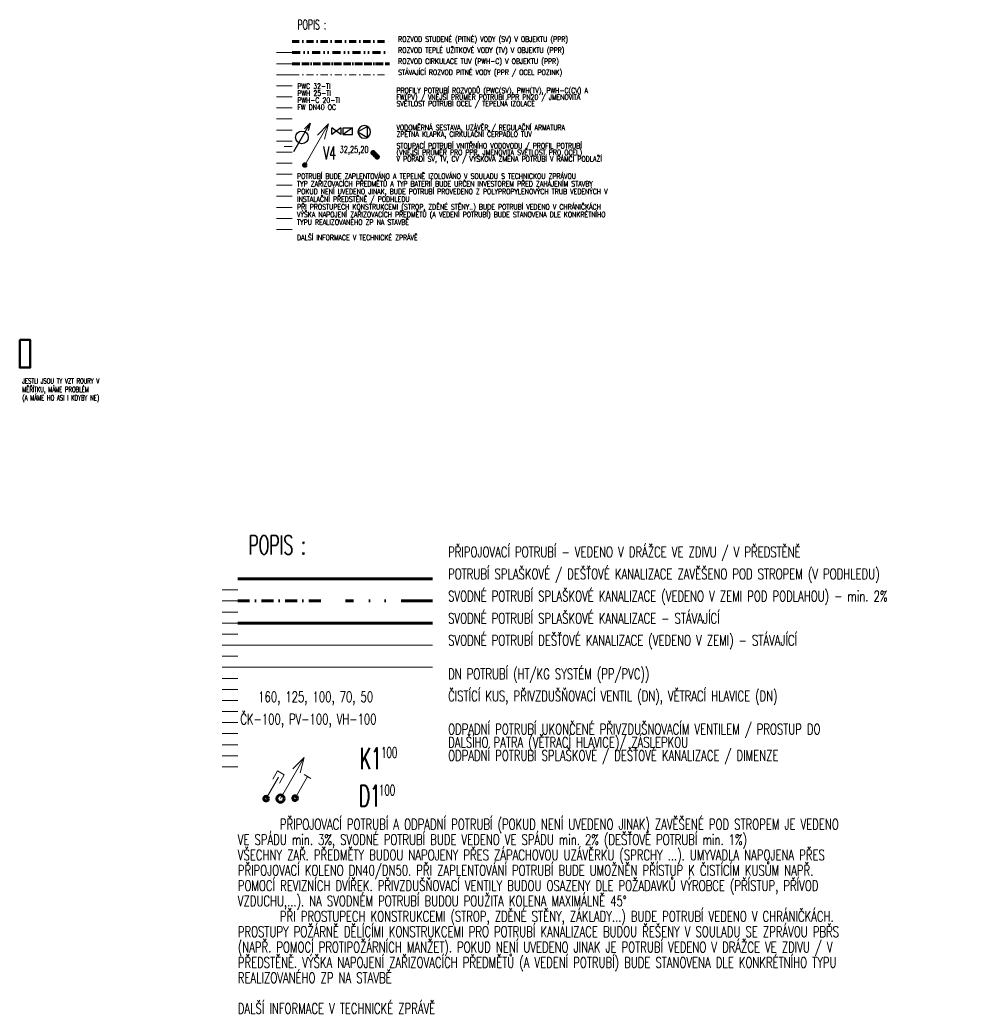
# Model space of a CAD drawing. Header units: millimetres. Extents: x -1254123 to -427507, y -785337 to -378997.
# Tile 32 of 33: x -467077 to -449078, y -452046 to -433341. Entities that reach past the tile are written whole.
import ezdxf

# ---------------------------------------------------------------- set-up
doc = ezdxf.new("R2010")
doc.units = ezdxf.units.MM
doc.header["$LTSCALE"] = 300
for name, pattern in [('ACAD_ISO11W100', [33, 12, -3, 12, -3, 0, -3]), ('DASHDOT', [1, 0.5, -0.25, 0, -0.25]), ('DIVIDE', [31.75, 12.7, -6.35, 0, -6.35, 0, -6.35]), ('DIVIDE2', [0.625, 0.25, -0.125, 0, -0.125, 0, -0.125])]:
    doc.linetypes.add(name, pattern=pattern)
doc.layers.get('0').update_dxf_attribs({"lineweight": 9})
doc.layers.add('___DEF', color=211, linetype='Continuous', lineweight=9, plot=False)
for name, color, linetype, lineweight in [('ZTI-G-popis', 50, 'Continuous', 18), ('ZTI-K-popis', 80, 'Continuous', 15), ('ZTI-KD-popis', 81, 'Continuous', 15), ('ZTI-KD-popis velký', 85, 'Continuous', 60), ('ZTI-KD-potrubí SVODNÉ', 56, 'Kanalizace dešťová', 60), ('ZTI-KD-potrubí ZÁVĚS', 63, 'DIVIDE2', 60), ('ZTI-KS-popis', 80, 'Continuous', 15), ('ZTI-KS-popis velký', 84, 'Continuous', 60), ('ZTI-KS-potrubí ODPAD', 66, 'Continuous', 60), ('ZTI-KS-potrubí PŘIPOJ', 76, 'Continuous', 60), ('ZTI-KS-potrubí SVODNÉ', 46, 'Kanalizace splašková', 60), ('ZTI-KS-potrubí ZÁVĚS', 62, 'DASHDOT', 60), ('ZTI-KS-šipky', 54, 'Continuous', 18), ('ZTI-PLYN 20kPa', 30, 'Plyn_rozvod', 50), ('ZTI-V-CV', 220, 'ACAD_ISO11W100', 60), ('ZTI-V-CV-stoupačka - potrubí', 220, 'Continuous', 80), ('ZTI-V-other', 150, 'Continuous', 30), ('ZTI-V-popis', 151, 'Continuous', 15), ('ZTI-V-popis velký', 154, 'Continuous', 60), ('ZTI-V-SV', 170, 'DASHDOT', 60), ('ZTI-V-SV-stoupačka - potrubí', 170, 'Continuous', 80), ('ZTI-V-TV', 10, 'DIVIDE', 60), ('ZTI-V-TV-stoupačka - potrubí', 10, 'Continuous', 80), ('ZTI-V-šipky', 152, 'Continuous', 18)]:
    doc.layers.add(name, color=color, linetype=linetype, lineweight=lineweight)
doc.styles.add('simplex6', font='simplex.shx', dxfattribs={"width": 0.6})
doc.linetypes.add('Kanalizace dešťová', pattern='A,7,-3,7,-3,[7,site.shx,S=1,R=0,X=0,Y=0],-10', length=30)
doc.linetypes.add('Kanalizace splašková', pattern='A,7,-3,7,-3,[8,site.shx,S=1,R=0,X=0,Y=0],-10', length=30)
doc.linetypes.add('Plyn_rozvod', pattern='A,35,-15,[127,cadkon.shx,S=5,R=0,X=0,Y=0],-15', length=65)

# ---------------------------------------------------------------- blocks, each defined once
blk = doc.blocks.new('sipka')
for p, q in [((0, 0), (450, 779)), ((450, 779), (238, 567)), ((450, 779), (372, 490))]:
    blk.add_line(p, q)
blk = doc.blocks.new('privzdusnovaci_ventil')
for p, q in [((0, 0), (236, 409)), ((216, 525), (126, 369)), ((216, 525), (346, 450)), ((346, 450), (256, 294))]:
    blk.add_line(p, q)
blk = doc.blocks.new('zaslepka')
for p, q in [((0, 0), (236, 409)), ((171, 447), (301, 372))]:
    blk.add_line(p, q)
blk = doc.blocks.new('VODOMĚR')
for p, q in [((-156, -270), (156, 270)), ((156, 270), (50, 164)), ((156, 270), (117, 125))]:
    blk.add_line(p, q)
blk.add_circle((0, 0), 120)
blk = doc.blocks.new('čerpadlo')
at = {"lineweight": 30}
for p, q in [((0, -100), (-87, 50)), ((-87, 50), (87, 50)), ((87, 50), (0, -100))]:
    blk.add_line(p, q, dxfattribs=at)
blk.add_circle((0, 0), 100, dxfattribs=at)
blk = doc.blocks.new('ventil')
for p, q in [((62, 87), (-63, 87)), ((-63, -88), (62, 87)), ((62, -88), (-63, 87)), ((-63, -88), (62, -88))]:
    blk.add_line(p, q)

msp = doc.modelspace()

# ---------------------------------------------------------------- linework, layer by layer
at = {"layer": '___DEF'}
for p, q in [((-461901, -433967), (-462201, -433967)), ((-461901, -434177), (-462201, -434177)), ((-461901, -434387), (-462201, -434387)), ((-461901, -434597), (-462201, -434597)), ((-461901, -434807), (-462201, -434807)), ((-461901, -435017), (-462201, -435017)), ((-461901, -435227), (-462201, -435227)), ((-461901, -435437), (-462201, -435437)), ((-461901, -435647), (-462201, -435647)), ((-461901, -435752), (-462051, -435752)), ((-461901, -435857), (-462201, -435857)), ((-461901, -435857), (-462051, -435857)), ((-461901, -436067), (-462201, -436067)), ((-461901, -436277), (-462201, -436277)), ((-461901, -436487), (-462201, -436487)), ((-461901, -436697), (-462201, -436697)), ((-461901, -436907), (-462201, -436907)), ((-461901, -437117), (-462201, -437117)), ((-461901, -437327), (-462201, -437327)), ((-462934, -444174), (-463234, -444174)), ((-462934, -444384), (-463234, -444384)), ((-462934, -444594), (-463234, -444594)), ((-462934, -444804), (-463234, -444804)), ((-462934, -445014), (-463234, -445014)), ((-462934, -445224), (-463234, -445224)), ((-462934, -445434), (-463234, -445434)), ((-462934, -445644), (-463234, -445644)), ((-462934, -445854), (-463234, -445854)), ((-462934, -446064), (-463234, -446064)), ((-462934, -446274), (-463234, -446274)), ((-462934, -446484), (-463234, -446484)), ((-462934, -446694), (-463234, -446694)), ((-462934, -446904), (-463234, -446904)), ((-462934, -447114), (-463234, -447114)), ((-462934, -447324), (-463234, -447324)), ((-462934, -447534), (-463234, -447534))]:
    msp.add_line(p, q, dxfattribs=at)
at = {"layer": 'ZTI-KD-potrubí SVODNÉ', "lineweight": 9, "ltscale": 0.4}
msp.add_line((-462934, -445644), (-459234, -445644), dxfattribs=at)
at = {"layer": 'ZTI-KD-potrubí ZÁVĚS', "ltscale": 8}
msp.add_line((-459234, -444384), (-460888, -444384), dxfattribs=at)
at = {"layer": 'ZTI-KS-potrubí ODPAD'}
for centre, radius in [((-462397, -448139), 45), ((-462124, -448139), 70), ((-461847, -448130), 45)]:
    msp.add_circle(centre, radius, dxfattribs=at)
at = {"layer": 'ZTI-KS-potrubí PŘIPOJ', "ltscale": 20}
msp.add_line((-462934, -443964), (-459234, -443964), dxfattribs=at)
at = {"layer": 'ZTI-KS-potrubí SVODNÉ', "ltscale": 0.2}
msp.add_line((-462934, -444804), (-459234, -444804), dxfattribs=at)
at = {"layer": 'ZTI-KS-potrubí SVODNÉ', "lineweight": 9, "ltscale": 0.4}
msp.add_line((-462934, -445224), (-459234, -445224), dxfattribs=at)
at = {"layer": 'ZTI-KS-potrubí ZÁVĚS', "ltscale": 1.5}
msp.add_line((-462934, -444384), (-461280, -444384), dxfattribs=at)
at = {"layer": 'ZTI-PLYN 20kPa', "ltscale": 30, "elevation": 306}
msp.add_lwpolyline([(-467077, -439426), (-466877, -439426), (-466877, -439951), (-467077, -439951)], close=True, dxfattribs=at)
at = {"layer": 'ZTI-V-CV', "ltscale": 0.04}
msp.add_line((-461901, -434177), (-460051, -434177), dxfattribs=at)
at = {"layer": 'ZTI-V-other'}
msp.add_lwpolyline([(-460930, -435521), (-460755, -435521), (-460755, -435396), (-460930, -435521), (-460930, -435396), (-460755, -435396)], dxfattribs=at)
at = {"layer": 'ZTI-V-SV', "ltscale": 0.9}
msp.add_line((-461901, -433757), (-460051, -433757), dxfattribs=at)
at = {"layer": 'ZTI-V-SV', "lineweight": 15, "ltscale": 0.9}
msp.add_line((-461901, -434387), (-460051, -434387), dxfattribs=at)
at = {"layer": 'ZTI-V-SV-stoupačka - potrubí', "ltscale": 25}
msp.add_circle((-461661, -436102), 18, dxfattribs=at)
at = {"layer": 'ZTI-V-TV', "ltscale": 0.04}
msp.add_line((-461901, -433967), (-460051, -433967), dxfattribs=at)

# ---------------------------------------------------------------- block references
at = {"layer": 'ZTI-KS-šipky'}
for name, p in [('sipka', (-462124, -448139)), ('privzdusnovaci_ventil', (-462397, -448139)), ('zaslepka', (-461847, -448130))]:
    msp.add_blockref(name, p, dxfattribs=at)
at = {"layer": 'ZTI-V-other'}
msp.add_blockref('VODOMĚR', (-461717, -435578), dxfattribs=at)
at = {"layer": 'ZTI-V-other', "xscale": -1, "rotation": 90}
msp.add_blockref('ventil', (-461063, -435458), dxfattribs=at)
at = {"layer": 'ZTI-V-other', "xscale": -1.200000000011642, "yscale": 1.200000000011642, "zscale": 1.2, "rotation": 270}
msp.add_blockref('čerpadlo', (-460532, -435472), dxfattribs=at)

# ---------------------------------------------------------------- texts
at = {"layer": 'ZTI-G-popis', "insert": (-467028, -440155, 1), "char_height": 100, "width": 1406.71, "attachment_point": 1, "line_spacing_factor": 0.96, "style": 'simplex6', "bg_fill": 3, "box_fill_scale": 1.1, "bg_fill_color": 256, "bg_fill_transparency": 13394764}
msp.add_mtext('{\\Fsimplex8|c238;JESTLI JSOU TY VZT ROURY V MĚŘÍTKU, MÁME PROBLÉM\\P(A MÁME HO ASI I KDYBY NE)}', dxfattribs=at)
at = {"layer": 'ZTI-K-popis', "style": 'simplex6', "width": 0.6}
msp.add_text('POPIS :', height=360, dxfattribs=at).set_placement((-462733, -443499))
at = {"layer": 'ZTI-K-popis', "char_height": 200, "attachment_point": 1, "style": 'simplex6', "bg_fill": 3, "box_fill_scale": 1.1, "bg_fill_color": 256}
for s, insert, width, line_spacing_factor, bg_fill_transparency in [('{\\W0.7;PŘIPOJOVACÍ POTRUBÍ - VEDENO V DRÁŽCE VE ZDIVU / V PŘEDSTĚNĚ }', (-458940, -443353), 9368.67, 0.75, 5704749), ('{\\W0.7;POTRUBÍ SPLAŠKOVÉ / DEŠŤOVÉ KANALIZACE ZAVĚŠENO POD STROPEM (V PODHLEDU)}', (-458940, -443773), 9468.67, 0.75, 5703994), ('{\\W0.7;SVODNÉ POTRUBÍ SPLAŠKOVÉ KANALIZACE (VEDENO V ZEMI POD PODLAHOU) - min. 2%}', (-458940, -444193), 9842, 0.75, 5704749), ('{\\W0.7;SVODNÉ POTRUBÍ SPLAŠKOVÉ KANALIZACE - STÁVAJÍCÍ}', (-458940, -444613), 9842, 0.75, 5704749), ('{\\W0.7;SVODNÉ POTRUBÍ DEŠŤOVÉ KANALIZACE (VEDENO V ZEMI) - STÁVAJÍCÍ}', (-458940, -445033), 9528.67, 0.75, 5704749), ('{\\W0.7;DN POTRUBÍ (HT/KG SYSTÉM (PP/PVC))}', (-458940, -445670), 4348.67, 0.75, 3932562), ('{\\W0.7;ČISTÍCÍ KUS, PŘIVZDUŠŇOVACÍ VENTIL (DN), VĚTRACÍ HLAVICE (DN)}', (-458940, -446090), 7235.33, 0.75, 3937922), ('{\\W0.7;ODPADNÍ POTRUBÍ UKONČENÉ PŘIVZDUŠNOVACÍM VENTILEM / PROSTUP DO DALŠÍHO PATRA (VĚTRACÍ HLAVICE)/ ZÁSLEPKOU\\PODPADNÍ POTRUBÍ SPLAŠKOVÉ / DEŠŤOVÉ KANALIZACE / DIMENZE }', (-458940, -446720), 7675.33, 0.75, 3938232), ('{\\W0.7;^IPŘIPOJOVACÍ POTRUBÍ A ODPADNÍ POTRUBÍ (POKUD NENÍ UVEDENO JINAK) ZAVĚŠENÉ POD STROPEM JE VEDENO VE SPÁDU min. 3%, SVODNÉ POTRUBÍ BUDE VEDENO VE SPÁDU min. 2% (DEŠŤOVÉ POTRUBÍ min. 1%)\\PVŠECHNY ZAŘ. PŘEDMĚTY BUDOU NAPOJENY PŘES ZÁPACHOVOU UZÁVĚRKU (SPRCHY ...). UMYVADLA NAPOJENA PŘES PŘIPOJOVACÍ KOLENO DN40/DN50. PŘI ZAPLENTOVÁNÍ POTRUBÍ BUDE UMOŽNĚN PŘÍSTUP K ČISTÍCÍM KUSŮM NAPŘ. POMOCÍ REVIZNÍCH DVÍŘEK. PŘIVZDUŠŇOVACÍ VENTILY BUDOU OSAZENY DLE POŽADAVKŮ VÝROBCE (PŘÍSTUP, PŘÍVOD VZDUCHU,...). NA SVODNÉM POTRUBÍ BUDOU POUŽITA KOLENA MAXIMÁLNĚ 45° \\P^IPŘI PROSTUPECH KONSTRUKCEMI (STROP, ZDĚNÉ STĚNY, ZÁKLADY...) BUDE POTRUBÍ VEDENO V CHRÁNIČKÁCH. PROSTUPY POŽÁRNĚ DĚLÍCÍMI KONSTRUKCEMI PRO POTRUBÍ KANALIZACE BUDOU ŘEŠENY V SOULADU SE ZPRÁVOU PBŘS (NAPŘ. POMOCÍ PROTIPOŽÁRNÍCH MANŽET). POKUD NENÍ UVEDENO JINAK JE POTRUBÍ VEDENO V DRÁŽCE VE ZDIVU / V PŘEDSTĚNĚ. VÝŠKA NAPOJENÍ ZAŘIZOVACÍCH PŘEDMĚTŮ (A VEDENÍ POTRUBÍ) BUDE STANOVENA DLE KONKRÉTNÍHO TYPU REALIZOVANÉHO ZP NA STAVBĚ\\P\\PDALŠÍ INFORMACE V TECHNICKÉ ZPRÁVĚ\\P }', (-462934, -448526), 12529.92, 0.875, 15206504)]:
    msp.add_mtext(s, dxfattribs=dict(at, insert=insert, width=width, line_spacing_factor=line_spacing_factor, bg_fill_transparency=bg_fill_transparency))
at = {"layer": 'ZTI-KD-popis', "style": 'simplex6', "width": 0.6}
msp.add_text('100', height=200, dxfattribs=at).set_placement((-460253, -448079))
at = {"layer": 'ZTI-KD-popis velký', "style": 'simplex6', "width": 0.6}
msp.add_text('D1', height=400, dxfattribs=at).set_placement((-460639, -448286))
at = {"layer": 'ZTI-KS-popis', "style": 'simplex6', "width": 0.6}
msp.add_text('100', height=200, dxfattribs=at).set_placement((-460213, -447364))
at = {"layer": 'ZTI-KS-popis', "insert": (-462547, -446105), "char_height": 200, "width": 2388.67, "attachment_point": 1, "line_spacing_factor": 0.8, "style": 'simplex6', "bg_fill": 3, "box_fill_scale": 1.1, "bg_fill_color": 256, "bg_fill_transparency": 13394764}
msp.add_mtext('{\\W0.7;160, 125, 100, 70, 50}', dxfattribs=at)
at = {"layer": 'ZTI-KS-popis velký', "style": 'simplex6', "width": 0.6}
msp.add_text('K1', height=400, dxfattribs=at).set_placement((-460620, -447577))
at = {"layer": 'ZTI-V-popis', "style": 'simplex6', "width": 0.6}
msp.add_text('POPIS :', height=180, dxfattribs=at).set_placement((-461801, -433525))
at = {"layer": 'ZTI-V-popis', "char_height": 100, "attachment_point": 1, "style": 'simplex6'}
for s, insert, width, line_spacing_factor in [('{\\W0.7;ROZVOD STUDENÉ (PITNÉ) VODY (SV) V OBJEKTU (PPR)}', (-459888, -433661), 4344.11, 0.75), ('{\\W0.7;ROZVOD TEPLÉ UŽITKOVÉ VODY (TV) V OBJEKTU (PPR)}', (-459888, -433871), 4344.11, 0.75), ('{\\W0.7;ROZVOD CIRKULACE TUV (PWH-C) V OBJEKTU (PPR)}', (-459888, -434081), 4344.11, 0.75), ('{\\W0.7;STÁVAJÍCÍ ROZVOD PITNÉ VODY (PPR / OCEL POZINK)}', (-459888, -434291), 4344.11, 0.75), ('{\\W0.7;PROFILY POTRUBÍ ROZVODŮ (PWC(SV), PWH(TV), PWH-C(CV) A FW(PV) / VNĚJŠÍ PRŮMĚR POTRUBÍ PPR PN20 / JMENOVITÁ SVĚTLOST POTRUBÍ OCEL / TEPELNÁ IZOLACE }', (-459920, -434637), 3381, 0.75), ('{\\W0.7;VODOMĚRNÁ SESTAVA, UZÁVĚR / REGULAČNÍ ARMATURA\\PZPĚTNÁ KLAPKA, CIRKULAČNÍ ČERPADLO TUV}', (-459920, -435341), 4344.11, 0.75), ('{\\W0.7;STOUPACÍ POTRUBÍ VNITŘNÍHO VODOVODU / PROFIL POTRUBÍ \\P(VNĚJŠÍ PRŮMĚR PRO PPR, JMENOVITÁ SVĚTLOST PRO OCEL)\\PV POŘADÍ SV, TV, CV / VÝŠKOVÁ ZMĚNA POTRUBÍ V RÁMCI PODLAŽÍ }', (-459920, -435687), 3771, 0.75), ('{\\W0.7;POTRUBÍ BUDE ZAPLENTOVÁNO A TEPELNĚ IZOLOVÁNO V SOULADU S TECHNICKOU ZPRÁVOU\\PTYP ZAŘIZOVACÍCH PŘEDMĚTŮ A TYP BATERIÍ BUDE URČEN INVESTOREM PŘED ZAHÁJENÍM STAVBY\\PPOKUD NENÍ UVEDENO JINAK, BUDE POTRUBÍ PROVEDENO Z POLYPROPYLENOVÝCH TRUB VEDENÝCH V INSTALAČNÍ PŘEDSTĚNĚ / PODHLEDU\\PPŘI PROSTUPECH KONSTRUKCEMI (STROP, ZDĚNÉ STĚNY..) BUDE POTRUBÍ VEDENO V CHRÁNIČKÁCH\\PVÝŠKA NAPOJENÍ ZAŘIZOVACÍCH PŘEDMĚTŮ (A VEDENÍ POTRUBÍ) BUDE STANOVENA DLE KONKRÉTNÍHO TYPU REALIZOVANÉHO ZP NA STAVBĚ\\P\\PDALŠÍ INFORMACE V TECHNICKÉ ZPRÁVĚ }', (-461809, -436264), 5401, 0.875)]:
    msp.add_mtext(s, dxfattribs=dict(at, insert=insert, width=width, line_spacing_factor=line_spacing_factor))
at = {"layer": 'ZTI-V-popis velký', "style": 'simplex6', "width": 0.6}
msp.add_text('V4', height=250, dxfattribs=at).set_placement((-461313, -435999))

# ---------------------------------------------------------------- next in the draw order: texts
at = {"layer": 'ZTI-KS-popis', "insert": (-462886, -446530), "char_height": 200, "width": 3527.5, "attachment_point": 1, "line_spacing_factor": 0.8, "style": 'simplex6', "bg_fill": 3, "box_fill_scale": 1.1, "bg_fill_color": 256, "bg_fill_transparency": 13394764}
msp.add_mtext('{\\W0.7;ČK-100, PV-100, VH-100}', dxfattribs=at)
at = {"layer": 'ZTI-V-popis', "insert": (-461802, -434554), "char_height": 100, "width": 741.85, "attachment_point": 1, "line_spacing_factor": 0.8, "style": 'simplex6', "bg_fill": 3, "box_fill_scale": 1.5, "bg_fill_color": 256, "bg_fill_true_color": 13158600, "bg_fill_transparency": 13394764}
msp.add_mtext('{\\W0.7;PWC 32-TI\\PPWH 25-TI\\PPWH-C 20-TI\\PFW DN40 OC}', dxfattribs=at)
at = {"layer": 'ZTI-V-popis', "insert": (-461000, -435745), "char_height": 125, "attachment_point": 1, "line_spacing_factor": 0.96, "style": 'simplex6', "bg_fill": 3, "box_fill_scale": 1.1, "bg_fill_color": 256, "bg_fill_transparency": 0}
msp.add_mtext('\\A1;32,25,20', dxfattribs=at)

# ---------------------------------------------------------------- next in the draw order: linework, layer by layer
at = {"layer": 'ZTI-V-CV-stoupačka - potrubí', "linetype": 'Continuous', "ltscale": 25}
msp.add_circle((-460327, -435909), 17.5, dxfattribs=at)
at = {"layer": 'ZTI-V-SV-stoupačka - potrubí', "linetype": 'Continuous', "ltscale": 25}
msp.add_circle((-460364, -435871), 17.5, dxfattribs=at)
at = {"layer": 'ZTI-V-TV-stoupačka - potrubí', "linetype": 'Continuous', "ltscale": 25}
msp.add_circle((-460289, -435946), 17.5, dxfattribs=at)

# ---------------------------------------------------------------- next in the draw order: block references
at = {"layer": 'ZTI-V-šipky', "xscale": -1, "rotation": 300.0000000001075}
msp.add_blockref('sipka', (-461661, -436102), dxfattribs=at)

doc.saveas('drawing.dxf')
